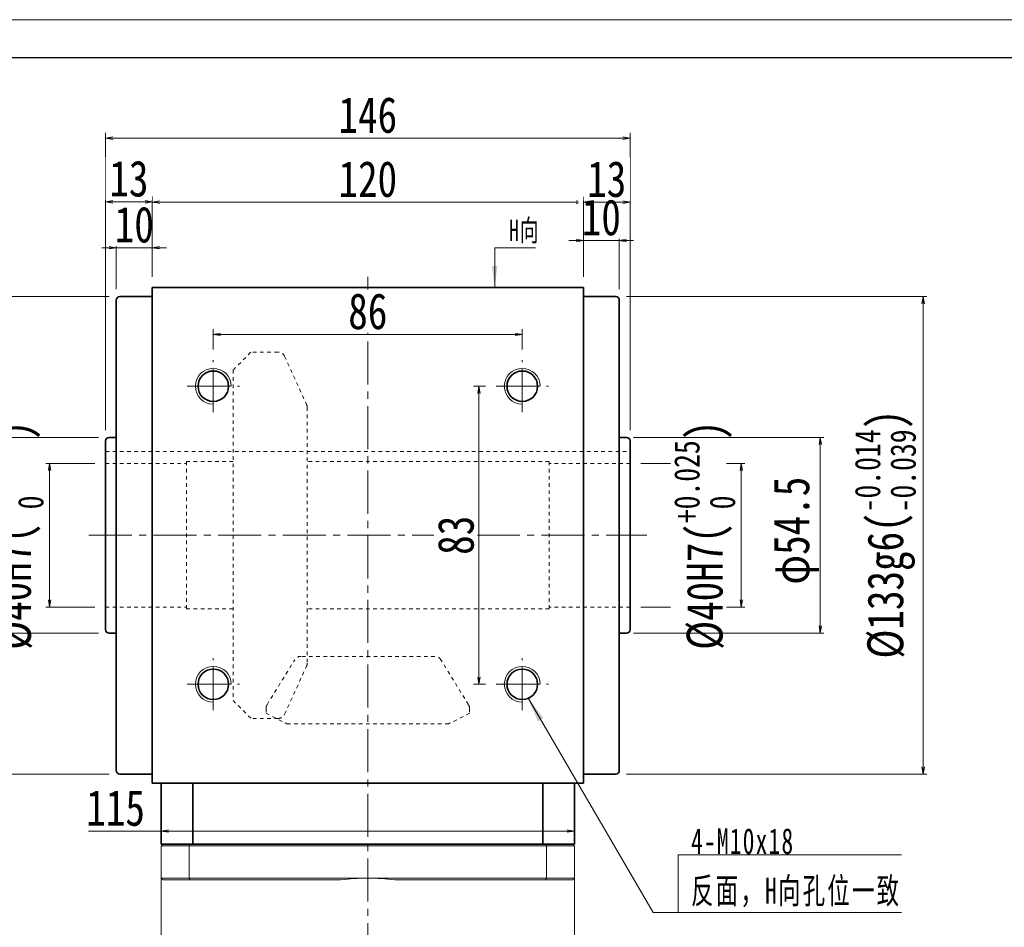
# Model space of a CAD drawing. Header units: millimetres. Extents: x -5 to 909, y 0 to 630.
# Tile 4 of 8: x 138 to 412, y 377 to 630. Entities that reach past the tile are written whole.
import ezdxf

# ---------------------------------------------------------------- set-up
doc = ezdxf.new("R2010")
doc.units = ezdxf.units.MM
doc.linetypes.add('点画线', pattern=[18, 12, -2, 2, -2])
doc.linetypes.add('虚线', pattern=[2, 1, -1])
for name, color, linetype, lineweight in [('EB0', 7, 'Continuous', 35), ('中心线层', 1, '点画线', 18), ('图框_外框线', 7, 'Continuous', 18), ('尺寸线层', 3, 'Continuous', 18), ('粗实线层', 7, 'Continuous', 35)]:
    doc.layers.add(name, color=color, linetype=linetype, lineweight=lineweight)
doc.styles.add('宋体', font='SimSun.ttf', dxfattribs={"width": 0.8})
doc.styles.add('标准', font='txt', dxfattribs={"width": 0.667})
doc.dimstyles.new('A水平标注$0', dxfattribs={"dimtxt": 3.5, "dimasz": 2, "dimexe": 1.5, "dimexo": 3, "dimgap": 1.1, "dimtad": 1, "dimtoh": 1, "dimdec": 4, "dimdsep": 46, "dimtxsty": '宋体', "dimblk": 'OPEN', "dimcen": 3, "dimclrd": 3, "dimclre": 3, "dimclrt": 6, "dimadec": 0, "dimazin": 0, "dimtm": 1e-09, "dimtfac": 1, "dimtdec": 4, "dimtix": 1, "dimtmove": 0, "dimatfit": 3, "dimldrblk": 'OPEN', "dimfxl": 0, "dimlwd": 13, "dimlwe": 13, "dimarcsym": 0})
doc.dimstyles.new('D直径标注φ25', dxfattribs={"dimtxt": 3.5, "dimasz": 2, "dimexe": 1, "dimexo": 3, "dimtad": 1, "dimtoh": 1, "dimdec": 1, "dimdsep": 46, "dimtxsty": '宋体', "dimblk": 'OPEN', "dimcen": 3, "dimclrd": 3, "dimclre": 3, "dimclrt": 130, "dimadec": 0, "dimazin": 0, "dimtm": 1e-09, "dimtfac": 1, "dimtdec": 1, "dimtmove": 0, "dimatfit": 0, "dimldrblk": 'OPEN', "dimfxl": 0, "dimlwd": 13, "dimlwe": 13, "dimarcsym": 0})

# ---------------------------------------------------------------- blocks, each defined once
blk = doc.blocks.new('_Open')
at = {"color": 0, "linetype": 'ByBlock', "lineweight": -2}
for p, q in [((-1, 0.17), (0, 0)), ((-1, -0.17), (0, 0)), ((0, 0), (-1, 0))]:
    blk.add_line(p, q, dxfattribs=at)
blk = doc.blocks.new('*D12')
at = {"layer": 'Defpoints', "color": 0, "transparency": 16777216}
for p in [(294.71, 579.41), (174.71, 555.65), (294.71, 555.65)]:
    blk.add_point(p, dxfattribs=at)
at = {"layer": '尺寸线层', "color": 3, "lineweight": 13, "transparency": 16777216}
for p, q in [((174.71, 558.65), (174.71, 580.91)), ((176.71, 579.41), (292.71, 579.41)), ((294.71, 558.65), (294.71, 580.91))]:
    blk.add_line(p, q, dxfattribs=at)
at = {"layer": '尺寸线层', "color": 3, "lineweight": 13, "transparency": 16777216, "xscale": 2, "yscale": 2, "zscale": 2, "rotation": 180}
blk.add_blockref('_Open', (174.71, 579.41), dxfattribs=at)
at = {"layer": '尺寸线层', "color": 3, "lineweight": 13, "transparency": 16777216, "xscale": 2, "yscale": 2, "zscale": 2}
blk.add_blockref('_Open', (294.71, 579.41), dxfattribs=at)
at = {"layer": '尺寸线层', "color": 6, "transparency": 16777216, "insert": (234.71, 585.8), "char_height": 10, "attachment_point": 5, "style": '宋体', "bg_fill": 3, "box_fill_scale": 1.1, "bg_fill_color": 257, "bg_fill_transparency": 0}
blk.add_mtext('120', dxfattribs=at)
blk = doc.blocks.new('*D13')
at = {"layer": 'Defpoints', "color": 0, "transparency": 16777216}
for p in [(164.71, 566.73), (174.71, 555.65), (164.71, 552.15)]:
    blk.add_point(p, dxfattribs=at)
at = {"layer": '尺寸线层', "color": 3, "lineweight": 13, "transparency": 16777216}
for p, q in [((164.71, 555.15), (164.71, 568.23)), ((174.71, 558.65), (174.71, 568.23)), ((162.71, 566.73), (160.71, 566.73)), ((174.71, 566.73), (164.71, 566.73)), ((176.71, 566.73), (178.71, 566.73))]:
    blk.add_line(p, q, dxfattribs=at)
at = {"layer": '尺寸线层', "color": 3, "lineweight": 13, "transparency": 16777216, "xscale": 2, "yscale": 2, "zscale": 2}
blk.add_blockref('_Open', (164.71, 566.73), dxfattribs=at)
at = {"layer": '尺寸线层', "color": 3, "lineweight": 13, "transparency": 16777216, "xscale": 2, "yscale": 2, "zscale": 2, "rotation": 180}
blk.add_blockref('_Open', (174.71, 566.73), dxfattribs=at)
at = {"layer": '尺寸线层', "color": 6, "transparency": 16777216, "insert": (169.71, 573.12), "char_height": 10, "attachment_point": 5, "style": '宋体', "bg_fill": 3, "box_fill_scale": 1.1, "bg_fill_color": 257, "bg_fill_transparency": 0}
blk.add_mtext('10', dxfattribs=at)
blk = doc.blocks.new('*D14')
at = {"layer": 'Defpoints', "color": 0, "transparency": 16777216}
for p in [(304.71, 568.74), (294.71, 555.65), (304.71, 552.15)]:
    blk.add_point(p, dxfattribs=at)
at = {"layer": '尺寸线层', "color": 3, "lineweight": 13, "transparency": 16777216}
for p, q in [((294.71, 558.65), (294.71, 570.24)), ((304.71, 555.15), (304.71, 570.24)), ((292.71, 568.74), (290.71, 568.74)), ((294.71, 568.74), (304.71, 568.74)), ((306.71, 568.74), (308.71, 568.74))]:
    blk.add_line(p, q, dxfattribs=at)
at = {"layer": '尺寸线层', "color": 3, "lineweight": 13, "transparency": 16777216, "xscale": 2, "yscale": 2, "zscale": 2}
blk.add_blockref('_Open', (294.71, 568.74), dxfattribs=at)
at = {"layer": '尺寸线层', "color": 3, "lineweight": 13, "transparency": 16777216, "xscale": 2, "yscale": 2, "zscale": 2, "rotation": 180}
blk.add_blockref('_Open', (304.71, 568.74), dxfattribs=at)
at = {"layer": '尺寸线层', "color": 6, "transparency": 16777216, "insert": (299.71, 575.13), "char_height": 10, "attachment_point": 5, "style": '宋体', "bg_fill": 3, "box_fill_scale": 1.1, "bg_fill_color": 257, "bg_fill_transparency": 0}
blk.add_mtext('10', dxfattribs=at)
blk = doc.blocks.new('*D15')
at = {"layer": 'Defpoints', "color": 0, "transparency": 16777216}
for p in [(307.71, 597.26), (161.71, 512.9), (307.71, 512.9)]:
    blk.add_point(p, dxfattribs=at)
at = {"layer": '尺寸线层', "color": 3, "lineweight": 13, "transparency": 16777216}
for p, q in [((161.71, 515.9), (161.71, 598.76)), ((307.71, 515.9), (307.71, 598.76)), ((163.71, 597.26), (305.71, 597.26))]:
    blk.add_line(p, q, dxfattribs=at)
at = {"layer": '尺寸线层', "color": 3, "lineweight": 13, "transparency": 16777216, "xscale": 2, "yscale": 2, "zscale": 2, "rotation": 180}
blk.add_blockref('_Open', (161.71, 597.26), dxfattribs=at)
at = {"layer": '尺寸线层', "color": 3, "lineweight": 13, "transparency": 16777216, "xscale": 2, "yscale": 2, "zscale": 2}
blk.add_blockref('_Open', (307.71, 597.26), dxfattribs=at)
at = {"layer": '尺寸线层', "color": 6, "transparency": 16777216, "insert": (234.71, 603.64), "char_height": 10, "attachment_point": 5, "style": '宋体', "bg_fill": 3, "box_fill_scale": 1.1, "bg_fill_color": 257, "bg_fill_transparency": 0}
blk.add_mtext('146', dxfattribs=at)
blk = doc.blocks.new('*D16')
at = {"layer": 'Defpoints', "color": 0, "transparency": 16777216}
for p in [(307.71, 506.65), (307.71, 466.65)]:
    blk.add_point(p, dxfattribs=at)
at = {"layer": '尺寸线层', "color": 3, "lineweight": 13, "transparency": 16777216}
for p, q in [((310.71, 506.65), (339.66, 506.65)), ((338.66, 468.65), (338.66, 504.65)), ((310.71, 466.65), (339.66, 466.65))]:
    blk.add_line(p, q, dxfattribs=at)
at = {"layer": '尺寸线层', "color": 3, "lineweight": 13, "transparency": 16777216, "xscale": 2, "yscale": 2, "zscale": 2}
for p, rotation in [((338.66, 506.65), 90), ((338.66, 466.65), 270)]:
    blk.add_blockref('_Open', p, dxfattribs=dict(at, rotation=rotation))
at = {"layer": '尺寸线层', "color": 130, "transparency": 16777216, "insert": (328.46, 486.65), "char_height": 10, "attachment_point": 5, "rotation": 90, "style": '宋体', "bg_fill": 3, "box_fill_scale": 1.1, "bg_fill_color": 257, "bg_fill_transparency": 0}
blk.add_mtext('{\\A1;\\A1;%%C40H7({\\H0.707107x;\\S+0.025^  0;})}', dxfattribs=at)
at = {"layer": 'Defpoints', "color": 0, "transparency": 16777216}
blk.add_point((338.66, 506.65), dxfattribs=at)
blk = doc.blocks.new('*D17')
at = {"layer": 'Defpoints', "color": 0, "transparency": 16777216}
for p in [(305.71, 513.9), (360.67, 513.9), (305.71, 459.4)]:
    blk.add_point(p, dxfattribs=at)
at = {"layer": '尺寸线层', "color": 3, "lineweight": 13, "transparency": 16777216}
for p, q in [((308.71, 513.9), (361.67, 513.9)), ((360.67, 461.4), (360.67, 511.9)), ((308.71, 459.4), (361.67, 459.4))]:
    blk.add_line(p, q, dxfattribs=at)
at = {"layer": '尺寸线层', "color": 3, "lineweight": 13, "transparency": 16777216, "xscale": 2, "yscale": 2, "zscale": 2}
for p, rotation in [((360.67, 513.9), 90), ((360.67, 459.4), 270)]:
    blk.add_blockref('_Open', p, dxfattribs=dict(at, rotation=rotation))
at = {"layer": '尺寸线层', "color": 130, "transparency": 16777216, "insert": (353.95, 487.94), "char_height": 10, "attachment_point": 5, "rotation": 90, "style": '宋体', "bg_fill": 3, "box_fill_scale": 1.1, "bg_fill_color": 257, "bg_fill_transparency": 0}
blk.add_mtext('φ54.5', dxfattribs=at)
blk = doc.blocks.new('*D18')
at = {"layer": 'Defpoints', "color": 0, "transparency": 16777216}
for p in [(165.71, 553.15), (92.22, 420.15), (165.71, 420.15)]:
    blk.add_point(p, dxfattribs=at)
at = {"layer": '尺寸线层', "color": 3, "lineweight": 13, "transparency": 16777216}
for p, q in [((162.71, 553.15), (91.22, 553.15)), ((92.22, 551.15), (92.22, 422.15)), ((162.71, 420.15), (91.22, 420.15))]:
    blk.add_line(p, q, dxfattribs=at)
at = {"layer": '尺寸线层', "color": 3, "lineweight": 13, "transparency": 16777216, "xscale": 2, "yscale": 2, "zscale": 2}
for p, rotation in [((92.22, 553.15), 89.99999999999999), ((92.22, 420.15), 270)]:
    blk.add_blockref('_Open', p, dxfattribs=dict(at, rotation=rotation))
at = {"layer": '尺寸线层', "color": 130, "transparency": 16777216, "insert": (81.67, 484.82), "char_height": 10, "attachment_point": 5, "rotation": 90, "style": '宋体', "bg_fill": 3, "box_fill_scale": 1.1, "bg_fill_color": 257, "bg_fill_transparency": 0}
blk.add_mtext('{\\A1;\\A1;%%C133g6({\\H0.707107x;\\S-0.014^ -0.039;})}', dxfattribs=at)
blk = doc.blocks.new('*D19')
at = {"layer": 'Defpoints', "color": 0, "transparency": 16777216}
for p in [(161.71, 506.65), (161.71, 466.65)]:
    blk.add_point(p, dxfattribs=at)
at = {"layer": '尺寸线层', "color": 3, "lineweight": 13, "transparency": 16777216}
for p, q in [((158.71, 506.65), (145.13, 506.65)), ((146.13, 468.65), (146.13, 504.65)), ((158.71, 466.65), (145.13, 466.65))]:
    blk.add_line(p, q, dxfattribs=at)
at = {"layer": '尺寸线层', "color": 3, "lineweight": 13, "transparency": 16777216, "xscale": 2, "yscale": 2, "zscale": 2}
for p, rotation in [((146.13, 506.65), 90), ((146.13, 466.65), 270)]:
    blk.add_blockref('_Open', p, dxfattribs=dict(at, rotation=rotation))
at = {"layer": '尺寸线层', "color": 130, "transparency": 16777216, "insert": (135.93, 486.65), "char_height": 10, "attachment_point": 5, "rotation": 90, "style": '宋体', "bg_fill": 3, "box_fill_scale": 1.1, "bg_fill_color": 257, "bg_fill_transparency": 0}
blk.add_mtext('{\\A1;\\A1;%%C40H7({\\H0.707107x;\\S+0.025^  0;})}', dxfattribs=at)
at = {"layer": 'Defpoints', "color": 0, "transparency": 16777216}
blk.add_point((146.13, 506.65), dxfattribs=at)
blk = doc.blocks.new('*D20')
at = {"layer": 'Defpoints', "color": 0, "transparency": 16777216}
for p in [(113.03, 513.9), (162.71, 513.9), (162.71, 459.4)]:
    blk.add_point(p, dxfattribs=at)
at = {"layer": '尺寸线层', "color": 3, "lineweight": 13, "transparency": 16777216}
for p, q in [((159.71, 513.9), (112.03, 513.9)), ((113.03, 461.4), (113.03, 511.9)), ((159.71, 459.4), (112.03, 459.4))]:
    blk.add_line(p, q, dxfattribs=at)
at = {"layer": '尺寸线层', "color": 3, "lineweight": 13, "transparency": 16777216, "xscale": 2, "yscale": 2, "zscale": 2}
for p, rotation in [((113.03, 513.9), 90), ((113.03, 459.4), 270)]:
    blk.add_blockref('_Open', p, dxfattribs=dict(at, rotation=rotation))
at = {"layer": '尺寸线层', "color": 130, "transparency": 16777216, "insert": (106.3, 487.42), "char_height": 10, "attachment_point": 5, "rotation": 90, "style": '宋体', "bg_fill": 3, "box_fill_scale": 1.1, "bg_fill_color": 257, "bg_fill_transparency": 0}
blk.add_mtext('φ54.5', dxfattribs=at)
blk = doc.blocks.new('*D21')
at = {"layer": 'Defpoints', "color": 0, "transparency": 16777216}
for p in [(303.71, 553.15), (303.71, 420.15), (389.29, 420.15)]:
    blk.add_point(p, dxfattribs=at)
at = {"layer": '尺寸线层', "color": 3, "lineweight": 13, "transparency": 16777216}
for p, q in [((306.71, 553.15), (390.29, 553.15)), ((389.29, 551.15), (389.29, 422.15)), ((306.71, 420.15), (390.29, 420.15))]:
    blk.add_line(p, q, dxfattribs=at)
at = {"layer": '尺寸线层', "color": 3, "lineweight": 13, "transparency": 16777216, "xscale": 2, "yscale": 2, "zscale": 2}
for p, rotation in [((389.29, 553.15), 90), ((389.29, 420.15), 270)]:
    blk.add_blockref('_Open', p, dxfattribs=dict(at, rotation=rotation))
at = {"layer": '尺寸线层', "color": 130, "transparency": 16777216, "insert": (378.75, 486.94), "char_height": 10, "attachment_point": 5, "rotation": 90, "style": '宋体', "bg_fill": 3, "box_fill_scale": 1.1, "bg_fill_color": 257, "bg_fill_transparency": 0}
blk.add_mtext('{\\A1;\\A1;%%C133g6({\\H0.707107x;\\S-0.014^ -0.039;})}', dxfattribs=at)
blk = doc.blocks.new('*D23')
at = {"layer": 'Defpoints', "color": 0, "transparency": 16777216}
for p in [(191.71, 542.59), (191.71, 535.4), (277.71, 535.4)]:
    blk.add_point(p, dxfattribs=at)
at = {"layer": '尺寸线层', "color": 3, "lineweight": 13, "transparency": 16777216}
for p, q in [((191.71, 538.4), (191.71, 544.09)), ((277.71, 538.4), (277.71, 544.09)), ((275.71, 542.59), (193.71, 542.59))]:
    blk.add_line(p, q, dxfattribs=at)
at = {"layer": '尺寸线层', "color": 3, "lineweight": 13, "transparency": 16777216, "xscale": 2, "yscale": 2, "zscale": 2, "rotation": 180}
blk.add_blockref('_Open', (191.71, 542.59), dxfattribs=at)
at = {"layer": '尺寸线层', "color": 3, "lineweight": 13, "transparency": 16777216, "xscale": 2, "yscale": 2, "zscale": 2}
blk.add_blockref('_Open', (277.71, 542.59), dxfattribs=at)
at = {"layer": '尺寸线层', "color": 6, "transparency": 16777216, "insert": (234.71, 548.98), "char_height": 10, "attachment_point": 5, "style": '宋体', "bg_fill": 3, "box_fill_scale": 1.1, "bg_fill_color": 257, "bg_fill_transparency": 0}
blk.add_mtext('86', dxfattribs=at)
blk = doc.blocks.new('*X5')
at = {"layer": '尺寸线层', "linetype": 'Continuous'}
blk.add_hatch(color=0, dxfattribs=at).paths.add_polyline_path([(-1.02, -11.08), (-1.77, -5.08), (-0.27, -5.08)], flags=0)
at = {"layer": '尺寸线层', "color": 0, "linetype": 'Continuous'}
blk.add_line((-1.02, -11.08), (-1.02, 0), dxfattribs=at)
at = {"layer": '尺寸线层', "color": 0}
for p, q in [((-1.02, 0), (0, 0)), ((0, 0), (10.33, 0)), ((0, 0), (0, 0))]:
    blk.add_line(p, q, dxfattribs=at)
at = {"layer": '尺寸线层', "color": 0, "insert": (3, 1.2), "char_height": 6, "width": 14.6581, "attachment_point": 7, "line_spacing_factor": 1.15057, "style": '标准'}
blk.add_mtext('\\T1.1;H向', dxfattribs=at)
blk = doc.blocks.new('*X6')
at = {"layer": '尺寸线层', "linetype": 'Continuous'}
blk.add_hatch(color=0, dxfattribs=at).paths.add_polyline_path([(-34.89, 49.94), (-31.23, 45.13), (-32.52, 44.37)], flags=0)
at = {"layer": '尺寸线层', "color": 0, "linetype": 'Continuous'}
blk.add_line((-34.89, 49.94), (-5.81, 0), dxfattribs=at)
at = {"layer": '尺寸线层', "color": 0}
for p, q in [((0, 13.42), (51.79, 13.42)), ((0, 0), (0, 13.42)), ((-5.81, 0), (0, 0)), ((0, 0), (51.79, 0))]:
    blk.add_line(p, q, dxfattribs=at)
at = {"layer": '尺寸线层', "color": 0, "insert": (3, 1.2), "char_height": 6, "width": 97.5796, "attachment_point": 7, "line_spacing_factor": 1.15057, "style": '标准'}
blk.add_mtext('\\T1.1;4-M10x18\\P反面，H向孔位一致', dxfattribs=at)
blk = doc.blocks.new('*D26')
at = {"layer": 'Defpoints', "color": 0, "transparency": 16777216}
for p in [(307.71, 579.41), (294.71, 555.65), (307.71, 512.9)]:
    blk.add_point(p, dxfattribs=at)
at = {"layer": '尺寸线层', "color": 3, "lineweight": 13, "transparency": 16777216}
for p, q in [((294.71, 558.65), (294.71, 580.91)), ((296.71, 579.41), (305.71, 579.41)), ((307.71, 515.9), (307.71, 580.91))]:
    blk.add_line(p, q, dxfattribs=at)
at = {"layer": '尺寸线层', "color": 3, "lineweight": 13, "transparency": 16777216, "xscale": 2, "yscale": 2, "zscale": 2, "rotation": 180}
blk.add_blockref('_Open', (294.71, 579.41), dxfattribs=at)
at = {"layer": '尺寸线层', "color": 3, "lineweight": 13, "transparency": 16777216, "xscale": 2, "yscale": 2, "zscale": 2}
blk.add_blockref('_Open', (307.71, 579.41), dxfattribs=at)
at = {"layer": '尺寸线层', "color": 6, "transparency": 16777216, "insert": (301.21, 585.8), "char_height": 10, "attachment_point": 5, "style": '宋体', "bg_fill": 3, "box_fill_scale": 1.1, "bg_fill_color": 257, "bg_fill_transparency": 0}
blk.add_mtext('13', dxfattribs=at)
blk = doc.blocks.new('*D27')
at = {"layer": 'Defpoints', "color": 0, "transparency": 16777216}
for p in [(161.71, 579.53), (174.71, 555.65), (161.71, 512.9)]:
    blk.add_point(p, dxfattribs=at)
at = {"layer": '尺寸线层', "color": 3, "lineweight": 13, "transparency": 16777216}
for p, q in [((161.71, 515.9), (161.71, 581.03)), ((174.71, 558.65), (174.71, 581.03)), ((172.71, 579.53), (163.71, 579.53))]:
    blk.add_line(p, q, dxfattribs=at)
at = {"layer": '尺寸线层', "color": 3, "lineweight": 13, "transparency": 16777216, "xscale": 2, "yscale": 2, "zscale": 2, "rotation": 180}
blk.add_blockref('_Open', (161.71, 579.53), dxfattribs=at)
at = {"layer": '尺寸线层', "color": 3, "lineweight": 13, "transparency": 16777216, "xscale": 2, "yscale": 2, "zscale": 2}
blk.add_blockref('_Open', (174.71, 579.53), dxfattribs=at)
at = {"layer": '尺寸线层', "color": 6, "transparency": 16777216, "insert": (168.21, 585.92), "char_height": 10, "attachment_point": 5, "style": '宋体', "bg_fill": 3, "box_fill_scale": 1.1, "bg_fill_color": 257, "bg_fill_transparency": 0}
blk.add_mtext('13', dxfattribs=at)
blk = doc.blocks.new('*D28')
at = {"layer": 'Defpoints', "color": 0, "transparency": 16777216}
for p in [(270.46, 528.15), (265.65, 445.15), (270.46, 445.15)]:
    blk.add_point(p, dxfattribs=at)
at = {"layer": '尺寸线层', "color": 3, "lineweight": 13, "transparency": 16777216}
for p, q in [((267.46, 528.15), (264.15, 528.15)), ((265.65, 526.15), (265.65, 447.15)), ((267.46, 445.15), (264.15, 445.15))]:
    blk.add_line(p, q, dxfattribs=at)
at = {"layer": '尺寸线层', "color": 3, "lineweight": 13, "transparency": 16777216, "xscale": 2, "yscale": 2, "zscale": 2}
for p, rotation in [((265.65, 528.15), 90), ((265.65, 445.15), 270)]:
    blk.add_blockref('_Open', p, dxfattribs=dict(at, rotation=rotation))
at = {"layer": '尺寸线层', "color": 6, "transparency": 16777216, "insert": (259.26, 486.65), "char_height": 10, "attachment_point": 5, "rotation": 90, "style": '宋体', "bg_fill": 3, "box_fill_scale": 1.1, "bg_fill_color": 257, "bg_fill_transparency": 0}
blk.add_mtext('83', dxfattribs=at)
blk = doc.blocks.new('*D8')
at = {"layer": 'Defpoints', "color": 0, "transparency": 16777216}
for p in [(177.21, 409), (292.21, 407.04), (292.21, 404.29)]:
    blk.add_point(p, dxfattribs=at)
at = {"layer": '尺寸线层', "color": 3, "lineweight": 13, "transparency": 16777216}
for p, q in [((177.21, 406), (177.21, 402.79)), ((156.93, 404.29), (173.58, 404.29)), ((173.58, 404.29), (177.21, 404.29)), ((179.21, 404.29), (290.21, 404.29)), ((292.21, 404.04), (292.21, 402.79))]:
    blk.add_line(p, q, dxfattribs=at)
at = {"layer": '尺寸线层', "color": 3, "lineweight": 13, "transparency": 16777216, "xscale": 2, "yscale": 2, "zscale": 2, "rotation": 180}
blk.add_blockref('_Open', (177.21, 404.29), dxfattribs=at)
at = {"layer": '尺寸线层', "color": 3, "lineweight": 13, "transparency": 16777216, "xscale": 2, "yscale": 2, "zscale": 2}
blk.add_blockref('_Open', (292.21, 404.29), dxfattribs=at)
at = {"layer": '尺寸线层', "color": 6, "transparency": 16777216, "insert": (164.51, 410.66), "char_height": 10, "attachment_point": 5, "style": '宋体', "bg_fill": 3, "box_fill_scale": 1.1, "bg_fill_color": 257, "bg_fill_transparency": 0}
blk.add_mtext('115', dxfattribs=at)

msp = doc.modelspace()

# ---------------------------------------------------------------- linework, layer by layer
at = {"color": 7, "linetype": 'Continuous', "lineweight": 15}
for p, q in [((174.71048, 417.65228), (175.71048, 417.65228)), ((185.0139, 400.15228), (177.21048, 400.15228)), ((177.21048, 391.15228), (177.21048, 400.15228)), ((177.71048, 400.65228), (185.20038, 400.65228)), ((185.0139, 400.15228), (185.0139, 391.15228)), ((284.40706, 400.15228), (185.0139, 400.15228)), ((185.20038, 400.65228), (284.22058, 400.65228)), ((284.22058, 400.65228), (291.71048, 400.65228)), ((284.40706, 391.15228), (284.40706, 400.15228)), ((292.21048, 400.15228), (284.40706, 400.15228)), ((292.21048, 400.15228), (292.21048, 391.15228)), ((177.21048, 391.15228), (185.0139, 391.15228)), ((185.20038, 390.65228), (177.71048, 390.65228)), ((185.0139, 391.15228), (234.71048, 391.15228)), ((227.14411, 390.65228), (185.20038, 390.65228)), ((234.71048, 391.15228), (284.40706, 391.15228)), ((284.22058, 390.65228), (242.27685, 390.65228)), ((291.71048, 390.65228), (284.22058, 390.65228)), ((284.40706, 391.15228), (292.21048, 391.15228))]:
    msp.add_line(p, q, dxfattribs=at)
for centre, radius, start, end in [((191.71048, 528.15228), 5, 0, 270), ((277.71048, 528.15228), 5, 0, 270), ((191.71048, 445.15228), 5, 0, 270), ((277.71048, 445.15228), 5, 0, 270), ((234.71048, 333.65228), 57.5, 90, 97.5614297), ((234.71048, 333.65228), 57.5, 82.4385703, 90)]:
    msp.add_arc(centre, radius, start, end, dxfattribs=at)
for points in [[(177.71048, 400.65228), (177.21048, 400.15228)], [(185.0139, 400.15228), (185.20038, 400.65228)], [(284.40706, 400.15228), (284.22058, 400.65228)], [(292.21048, 400.15228), (291.71048, 400.65228)], [(177.21048, 391.15228), (177.21048, 357.15228)], [(177.71048, 390.65228), (177.21048, 391.15228)], [(185.0139, 391.15228), (185.20038, 390.65228)], [(284.40706, 391.15228), (284.22058, 390.65228)], [(292.21048, 391.15228), (291.71048, 390.65228)], [(292.21048, 357.15228), (292.21048, 391.15228)]]:
    msp.add_open_spline(points, degree=1, dxfattribs=at)
at = {"layer": 'EB0'}
msp.add_line((292.21048, 400.65228), (177.21048, 400.65228), dxfattribs=at)
at = {"layer": '中心线层'}
for p, q in [((234.71048, 558.65228), (234.71048, 227.3195)), ((191.71048, 520.90228), (191.71048, 535.40228)), ((277.71048, 520.90228), (277.71048, 535.40228)), ((184.46048, 528.15228), (198.96048, 528.15228)), ((270.46048, 528.15228), (284.96048, 528.15228)), ((157.05361, 486.65228), (312.36734, 486.65228)), ((191.71048, 437.90228), (191.71048, 452.40228)), ((277.71048, 437.90228), (277.71048, 452.40228)), ((184.46048, 445.15228), (198.96048, 445.15228)), ((270.46048, 445.15228), (284.96048, 445.15228))]:
    msp.add_line(p, q, dxfattribs=at)
at = {"layer": '粗实线层'}
for p, q in [((174.71048, 555.65228), (294.71048, 555.65228)), ((174.71048, 555.65228), (174.71048, 417.65228)), ((294.71048, 417.65228), (294.71048, 555.65228)), ((164.71048, 421.15228), (164.71048, 552.15228)), ((165.71048, 553.15228), (174.71048, 553.15228)), ((294.71048, 553.15228), (303.71048, 553.15228)), ((304.71048, 552.15228), (304.71048, 421.15228)), ((161.71048, 460.40228), (161.71048, 512.90228)), ((162.71048, 513.90228), (164.71048, 513.90228)), ((164.71048, 459.40228), (162.71048, 459.40228)), ((174.71048, 420.15228), (165.71048, 420.15228)), ((303.71048, 420.15228), (294.71048, 420.15228)), ((294.71048, 417.65228), (174.71048, 417.65228)), ((177.21048, 400.65228), (177.21048, 417.65228)), ((185.97604, 400.65228), (185.97604, 417.65228)), ((283.44492, 400.65228), (283.44492, 417.65228)), ((292.21048, 400.65228), (292.21048, 417.65228))]:
    msp.add_line(p, q, dxfattribs=at)
at = {"layer": '粗实线层', "color": 6, "linetype": '虚线', "lineweight": 18}
for p, q in [((184.21048, 507.15228), (184.21048, 466.15228)), ((197.21048, 507.15228), (184.21048, 507.15228)), ((285.21048, 507.15228), (217.83833, 507.15228)), ((285.21048, 507.15228), (285.21048, 466.15228)), ((161.71048, 506.65228), (184.21048, 506.65228)), ((307.71048, 506.65228), (285.21048, 506.65228)), ((161.71048, 466.65228), (184.21048, 466.65228)), ((197.21048, 466.15228), (184.21048, 466.15228)), ((285.21048, 466.15228), (217.83833, 466.15228)), ((307.71048, 466.65228), (285.21048, 466.65228)), ((253.35579, 452.91808), (216.06517, 452.91808)), ((206.67672, 439.46612), (214.36141, 451.96556)), ((211.5404, 436.81078), (217.65729, 450.19178)), ((262.74424, 439.46612), (255.05954, 451.96556)), ((197.21048, 440.64228), (202.21048, 435.64228)), ((206.38048, 438.41865), (206.38048, 437.07098)), ((206.38048, 437.07098), (212.21048, 434.15577)), ((263.04048, 437.07098), (257.21048, 434.15577)), ((263.04048, 438.41865), (263.04048, 437.07098)), ((209.72144, 435.64228), (202.21048, 435.64228)), ((212.21048, 434.15577), (257.21048, 434.15577))]:
    msp.add_line(p, q, dxfattribs=at)
at = {"layer": '粗实线层'}
for centre in [(191.71048, 528.15228), (277.71048, 528.15228), (191.71048, 445.15228), (277.71048, 445.15228)]:
    msp.add_circle(centre, 4.25, dxfattribs=at)
for centre, start, end in [((165.71048, 552.15228), 90, 180), ((303.71048, 552.15228), 0, 90), ((162.71048, 512.90228), 90, 180), ((162.71048, 460.40228), 180, 270), ((165.71048, 421.15228), 180, 270), ((303.71048, 421.15228), 270, 0)]:
    msp.add_arc(centre, 1, start, end, dxfattribs=at)
at = {"layer": '粗实线层', "color": 6, "linetype": '虚线', "lineweight": 18}
for centre, start, end in [((216.06517, 450.91808), 90, 148.4166667), ((253.35579, 450.91808), 31.5833333, 90), ((215.83833, 451.02329), 335.4333333, 360), ((208.38048, 438.41865), 148.4166667, 180), ((261.04048, 438.41865), 0, 31.5833333), ((209.72144, 437.64228), 270, 335.4333333)]:
    msp.add_arc(centre, 2, start, end, dxfattribs=at)

# ---------------------------------------------------------------- next in the draw order: dimensions: what is measured, and where the dimension line sits
at = {"layer": '尺寸线层'}
dim = msp.add_linear_dim(base=(294.71048, 579.40923), p1=(174.71048, 555.65228), p2=(294.71048, 555.65228), angle=0, dimstyle='A水平标注$0', override={"dimtxt": 10, "dimgap": 1.5, "dimblk": 'Open', "dimtfill": 1, "dimtfillclr": 256}, dxfattribs=at)
dim.commit()
dim.dimension.update_dxf_attribs({"geometry": '*D12', "text_midpoint": (234.71048, 585.7975)})

# ---------------------------------------------------------------- next in the draw order: dimensions: what is measured, and where the dimension line sits
for base, p1, p2, picture, middle in [((304.71048, 568.73828), (294.71048, 555.65228), (304.71048, 552.15228), '*D14', (299.71048, 575.12655)), ((164.71048, 566.73265), (174.71048, 555.65228), (164.71048, 552.15228), '*D13', (169.71048, 573.12091))]:
    dim = msp.add_linear_dim(base=base, p1=p1, p2=p2, dimstyle='A水平标注$0', override={"dimtxt": 10, "dimgap": 1.5, "dimblk": 'Open', "dimtfill": 1, "dimtfillclr": 256}, dxfattribs=at)
    dim.commit()
    dim.dimension.update_dxf_attribs({"geometry": picture, "text_midpoint": middle})

# ---------------------------------------------------------------- next in the draw order: dimensions: what is measured, and where the dimension line sits
dim = msp.add_linear_dim(base=(307.71048, 597.25513), p1=(161.71048, 512.90228), p2=(307.71048, 512.90228), dimstyle='A水平标注$0', override={"dimtxt": 10, "dimgap": 1.5, "dimblk": 'Open', "dimtfill": 1, "dimtfillclr": 256}, dxfattribs=at)
dim.commit()
dim.dimension.update_dxf_attribs({"geometry": '*D15', "text_midpoint": (234.71048, 597.25513), "dimtype": 160})

# ---------------------------------------------------------------- next in the draw order: linework, layer by layer
at = {"layer": '粗实线层', "color": 6, "linetype": '虚线', "lineweight": 18}
for p, q in [((197.21048, 532.66228), (197.21048, 440.64228)), ((217.83833, 522.28128), (217.83833, 451.02329))]:
    msp.add_line(p, q, dxfattribs=at)
msp.add_arc((215.83833, 522.28128), 2, 0, 24.5666667, dxfattribs=at)

# ---------------------------------------------------------------- next in the draw order: dimensions: what is measured, and where the dimension line sits
at = {"layer": '尺寸线层'}
for base, p1, p2, angle, text, override, picture, middle in [((92.21618, 420.15228), (165.71048, 553.15228), (165.71048, 420.15228), 270, '{\\A1;\\A1;%%C133g6({\\H0.707107x;\\S-0.014^ -0.039;})}', {"dimtxt": 10, "dimgap": 1.5, "dimpost": 'φ<>', "dimtp": -0.014, "dimtm": 0.039, "dimtdec": 3, "dimtzin": 8}, '*D18', (92.21618, 484.81515)), ((338.66327, 506.65228), (307.71048, 466.65228), (307.71048, 506.65228), 90, '{\\A1;\\A1;%%C40H7({\\H0.707107x;\\S+0.025^  0;})}', {"dimtxt": 10, "dimgap": 1.5, "dimpost": 'φ<>', "dimtp": 0.025, "dimtm": 0, "dimtdec": 3, "dimtzin": 8}, '*D16', (338.66327, 486.65228))]:
    dim = msp.add_linear_dim(base=base, p1=p1, p2=p2, angle=angle, text=text, dimstyle='D直径标注φ25', override=override, dxfattribs=at)
    dim.commit()
    dim.dimension.update_dxf_attribs({"geometry": picture, "text_midpoint": middle, "dimtype": 160})
dim = msp.add_linear_dim(base=(191.71048, 542.59005), p1=(277.71048, 535.40228), p2=(191.71048, 535.40228), dimstyle='A水平标注$0', override={"dimtxt": 10, "dimgap": 1.5, "dimblk": 'Open', "dimtfill": 1, "dimtfillclr": 256}, dxfattribs=at)
dim.commit()
dim.dimension.update_dxf_attribs({"geometry": '*D23', "text_midpoint": (234.71048, 548.97832)})
dim = msp.add_linear_dim(base=(265.65218, 445.15228), p1=(270.46048, 528.15228), p2=(270.46048, 445.15228), angle=270, dimstyle='A水平标注$0', override={"dimtxt": 10, "dimgap": 1.5, "dimblk": 'Open', "dimtfill": 1, "dimtfillclr": 256}, dxfattribs=at)
dim.commit()
dim.dimension.update_dxf_attribs({"geometry": '*D28', "text_midpoint": (259.26391, 486.65228)})

# ---------------------------------------------------------------- next in the draw order: linework, layer by layer
at = {"layer": '粗实线层', "color": 6, "linetype": '虚线', "lineweight": 18}
for p, q in [((197.21048, 532.66228), (202.21048, 537.66228)), ((209.72144, 537.66228), (202.21048, 537.66228)), ((211.5404, 536.49379), (217.65729, 523.11279))]:
    msp.add_line(p, q, dxfattribs=at)
msp.add_arc((209.72144, 535.66228), 2, 24.5666667, 90, dxfattribs=at)

# ---------------------------------------------------------------- next in the draw order: block references
at = {"layer": '尺寸线层'}
msp.add_blockref('*X5', (271.04238, 566.73265), dxfattribs=at)

# ---------------------------------------------------------------- next in the draw order: dimensions: what is measured, and where the dimension line sits
dim = msp.add_linear_dim(base=(146.13491, 506.65228), p1=(161.71048, 466.65228), p2=(161.71048, 506.65228), angle=90, text='{\\A1;\\A1;%%C40H7({\\H0.707107x;\\S+0.025^  0;})}', dimstyle='D直径标注φ25', override={"dimtxt": 10, "dimgap": 1.5, "dimpost": 'φ<>', "dimtp": 0.025, "dimtm": 0, "dimtdec": 3, "dimtzin": 8}, dxfattribs=at)
dim.commit()
dim.dimension.update_dxf_attribs({"geometry": '*D19', "text_midpoint": (146.13491, 486.65228), "dimtype": 160})
dim = msp.add_linear_dim(base=(360.67462, 513.90228), p1=(305.71048, 459.40228), p2=(305.71048, 513.90228), angle=90, dimstyle='D直径标注φ25', override={"dimtxt": 10, "dimgap": 1.5, "dimpost": 'φ<>'}, dxfattribs=at)
dim.commit()
dim.dimension.update_dxf_attribs({"geometry": '*D17', "text_midpoint": (360.67462, 487.93676), "dimtype": 160})

# ---------------------------------------------------------------- next in the draw order: dimensions: what is measured, and where the dimension line sits
dim = msp.add_linear_dim(base=(389.28938, 420.15228), p1=(303.71048, 553.15228), p2=(303.71048, 420.15228), angle=270, text='{\\A1;\\A1;%%C133g6({\\H0.707107x;\\S-0.014^ -0.039;})}', dimstyle='D直径标注φ25', override={"dimtxt": 10, "dimgap": 1.5, "dimpost": 'φ<>', "dimtp": -0.014, "dimtm": 0.039, "dimtdec": 3, "dimtzin": 8}, dxfattribs=at)
dim.commit()
dim.dimension.update_dxf_attribs({"geometry": '*D21', "text_midpoint": (389.28938, 486.93625), "dimtype": 160})
dim = msp.add_linear_dim(base=(113.02691, 513.90228), p1=(162.71048, 459.40228), p2=(162.71048, 513.90228), angle=90, dimstyle='D直径标注φ25', override={"dimtxt": 10, "dimgap": 1.5, "dimpost": 'φ<>'}, dxfattribs=at)
dim.commit()
dim.dimension.update_dxf_attribs({"geometry": '*D20', "text_midpoint": (113.02691, 487.41649), "dimtype": 160})

# ---------------------------------------------------------------- next in the draw order: linework, layer by layer
at = {"layer": '粗实线层', "color": 6, "linetype": '虚线', "lineweight": 18}
msp.add_line((161.71048, 509.95228), (307.71048, 509.95228), dxfattribs=at)
at = {"layer": '粗实线层'}
msp.add_line((304.71048, 459.40228), (306.71048, 459.40228), dxfattribs=at)
msp.add_arc((306.71048, 460.40228), 1, 270, 360, dxfattribs=at)

# ---------------------------------------------------------------- next in the draw order: block references
at = {"layer": '尺寸线层', "xscale": 1.2, "yscale": 1.2, "zscale": 1.2}
msp.add_blockref('*X6', (321.08683, 381.57701), dxfattribs=at)

# ---------------------------------------------------------------- next in the draw order: dimensions: what is measured, and where the dimension line sits
at = {"layer": '尺寸线层'}
for base, p1, p2, picture, middle in [((161.71048, 579.533), (174.71048, 555.65228), (161.71048, 512.90228), '*D27', (168.21048, 585.92127)), ((307.71048, 579.40923), (294.71048, 555.65228), (307.71048, 512.90228), '*D26', (301.21048, 585.7975))]:
    dim = msp.add_linear_dim(base=base, p1=p1, p2=p2, dimstyle='A水平标注$0', override={"dimtxt": 10, "dimgap": 1.5, "dimblk": 'Open', "dimtfill": 1, "dimtfillclr": 256}, dxfattribs=at)
    dim.commit()
    dim.dimension.update_dxf_attribs({"geometry": picture, "text_midpoint": middle})

# ---------------------------------------------------------------- next in the draw order: linework, layer by layer
at = {"layer": '图框_外框线', "color": 3}
msp.add_lwpolyline([(0, 0), (891.25509, 0), (891.25509, 630.24467), (0, 630.24467)], close=True, dxfattribs=at)
at = {"layer": '图框_外框线', "color": 3, "lineweight": 25}
msp.add_lwpolyline([(53.0509, 10.61018), (880.64491, 10.61018), (880.64491, 619.63449), (53.0509, 619.63449)], close=True, dxfattribs=at)
at = {"layer": '粗实线层'}
for p, q in [((306.71048, 513.90228), (304.71048, 513.90228)), ((307.71048, 460.40228), (307.71048, 512.90228))]:
    msp.add_line(p, q, dxfattribs=at)
msp.add_arc((306.71048, 512.90228), 1, 0, 90, dxfattribs=at)

# ---------------------------------------------------------------- next in the draw order: dimensions: what is measured, and where the dimension line sits
at = {"layer": '尺寸线层'}
dim = msp.add_linear_dim(base=(292.21048, 404.29493), p1=(177.21048, 409.00363), p2=(292.21048, 407.03956), dimstyle='A水平标注$0', override={"dimtxt": 10, "dimgap": 1.5, "dimblk": 'Open', "dimtfill": 1, "dimtfillclr": 256}, dxfattribs=at)
dim.commit()
dim.dimension.update_dxf_attribs({"geometry": '*D8', "text_midpoint": (164.50536, 404.29493), "dimtype": 160})

doc.saveas('drawing.dxf')
